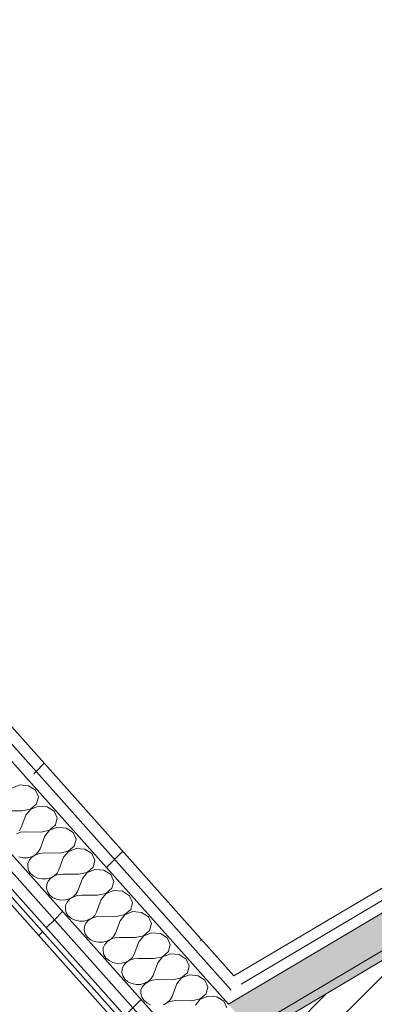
# Model space of a CAD drawing. Header units: millimetres. Extents: x -36631 to 27388, y -24993 to 6945.
# Tile 254 of 256: x -8840 to -8448, y -5586 to -4499. Entities that reach past the tile are written whole.
import ezdxf

# ---------------------------------------------------------------- set-up
doc = ezdxf.new("R2010")
doc.units = ezdxf.units.MM
doc.header["$MEASUREMENT"] = 0
doc.linetypes.add('Wipeout_Contour', pattern=[1000, 0, -1000])
doc.layers.add('12_FAÇ_Façana', color=7, linetype='Continuous')
doc.layers.add('Nuevo_08_E_Envans secs', color=7, linetype='Continuous')
for name, color, linetype, lineweight, true_color in [('12_FAÇ_Façana_Pluma_Nº__176', 7, 'Continuous', 15, 0x93a0c6), ('Nuevo_08_E_Envans secs_Pluma_Nº__102', 7, 'Continuous', 5, 0xcccccc), ('Nuevo_08_E_Envans secs_Pluma_Nº__171', 171, 'Continuous', 13, 0xaaaaff), ('Nuevo_08_E_Envans secs_Pluma_Nº__177', 7, 'Continuous', 15, 0xf7e046)]:
    doc.layers.add(name, color=color, linetype=linetype, lineweight=lineweight, true_color=true_color)
for name, color, linetype, lineweight in [('12_FAÇ_Façana_Pluma_Nº__2', 8, 'Continuous', 5), ('12_FAÇ_Façana_Pluma_Nº__7', 7, 'Continuous', 5), ('Nuevo_08_E_Envans secs_Pluma_Nº__1', 7, 'Continuous', 5)]:
    doc.layers.add(name, color=color, linetype=linetype, lineweight=lineweight)
pattern_1 = [(45, (0, 0), (-183.848, 183.848), [195, -65]), (45, (7e-14, 183.85), (-183.848, 183.848), [195, -65])]

# ---------------------------------------------------------------- blocks, each defined once
blk = doc.blocks.new('Elem Sección_76_1')
at = {"layer": '12_FAÇ_Façana_Pluma_Nº__176', "linetype": 'Continuous', "lineweight": 0, "true_color": 0x495063}
blk.add_hatch(color=251, dxfattribs=at).paths.add_polyline_path([(-8677.8, -5667.7), (-10356.6, -6661.8), (-10350.3, -6668.8), (-6785.3, -4557.6), (-6791.5, -4550.6), (-8667.5, -5661.6), (-8666.9, -5662.3), (-8677.2, -5668.4)])
at = {"layer": '12_FAÇ_Façana_Pluma_Nº__2', "linetype": 'Continuous', "lineweight": 5}
h = blk.add_hatch(dxfattribs=at)
h.set_pattern_fill('Ceramic_0001', color=8, style=0, pattern_type=2)
h.set_pattern_definition([(45, (0, 0), (-21.2132, 21.2132), [])])
h.paths.add_polyline_path([(-10350.3, -6668.8), (-10216.1, -6819), (-10174, -6794), (-10302, -6650.9), (-9958.7, -6447.6), (-9830.7, -6590.7), (-9787, -6564.9), (-9914.9, -6421.7), (-9571.6, -6218.4), (-9443.7, -6361.6), (-6651.1, -4707.8), (-6785.3, -4557.6)])
at = {"layer": '12_FAÇ_Façana_Pluma_Nº__7', "color": 7, "linetype": 'Continuous', "lineweight": 5}
blk.add_line((-6785.3, -4557.6), (-10350.3, -6668.8), dxfattribs=at)
at = {"layer": '12_FAÇ_Façana_Pluma_Nº__7', "color": 7, "linetype": 'Continuous', "lineweight": 5, "flags": 128}
blk.add_lwpolyline([(-6791.5, -4550.6), (-8585.2, -5612.8), (-8645.2, -5648.4), (-8667.5, -5661.6)], dxfattribs=at)
blk = doc.blocks.new('*X230')
at = {"layer": 'Nuevo_08_E_Envans secs_Pluma_Nº__102', "color": 254, "linetype": 'Continuous', "lineweight": 5, "true_color": 0xcccccc}
for p, q in [((-8839.9, -5343.7), (-8848.6, -5347.1)), ((-8830.3, -5344.6), (-8839.9, -5343.7)), ((-8822.7, -5349.4), (-8830.3, -5344.6)), ((-8819.4, -5356.8), (-8822.7, -5349.4)), ((-8827.9, -5370.3), (-8821.3, -5364.5)), ((-8821.3, -5364.5), (-8819.4, -5356.8)), ((-8837.3, -5372.3), (-8854.9, -5372.1)), ((-8833.1, -5377), (-8838.3, -5390.7)), ((-8837.3, -5372.3), (-8827.9, -5370.3)), ((-8827.8, -5370.4), (-8833.1, -5377)), ((-8819.1, -5367), (-8827.8, -5370.4)), ((-8809.5, -5367.9), (-8819.1, -5367)), ((-8801.9, -5372.7), (-8809.5, -5367.9)), ((-8798.6, -5380.1), (-8801.9, -5372.7)), ((-8807.1, -5393.5), (-8800.5, -5387.8)), ((-8800.5, -5387.8), (-8798.6, -5380.1)), ((-8839, -5395.9), (-8843.5, -5397.4)), ((-8840.4, -5394.3), (-8838.3, -5390.7)), ((-8834.1, -5395.4), (-8839, -5395.9)), ((-8816.4, -5395.6), (-8834.1, -5395.4)), ((-8816.4, -5395.6), (-8807.1, -5393.5)), ((-8807, -5393.6), (-8812.3, -5400.2)), ((-8798.3, -5390.3), (-8807, -5393.6)), ((-8788.7, -5391.2), (-8798.3, -5390.3)), ((-8781.1, -5396), (-8788.7, -5391.2)), ((-8777.7, -5403.4), (-8781.1, -5396)), ((-8812.3, -5400.2), (-8817.5, -5414)), ((-8779.7, -5411.1), (-8777.7, -5403.4)), ((-8826.8, -5422.8), (-8822.7, -5420.6)), ((-8822.7, -5420.6), (-8819.6, -5417.6)), ((-8818.2, -5419.2), (-8822.7, -5420.7)), ((-8819.6, -5417.6), (-8817.5, -5414)), ((-8813.3, -5418.7), (-8818.2, -5419.2)), ((-8795.6, -5418.9), (-8813.3, -5418.7)), ((-8795.6, -5418.9), (-8786.3, -5416.8)), ((-8786.2, -5416.9), (-8791.5, -5423.5)), ((-8786.3, -5416.8), (-8779.7, -5411.1)), ((-8777.5, -5413.6), (-8786.2, -5416.9)), ((-8767.9, -5414.4), (-8777.5, -5413.6)), ((-8760.3, -5419.3), (-8767.9, -5414.4)), ((-8756.9, -5426.7), (-8760.3, -5419.3)), ((-8841.1, -5423.1), (-8836.4, -5424.1)), ((-8836.4, -5424.1), (-8831.5, -5424)), ((-8831.5, -5424), (-8826.8, -5422.8)), ((-8830.9, -5430.2), (-8831.2, -5434.1)), ((-8829.3, -5426.4), (-8830.9, -5430.2)), ((-8826.5, -5423.2), (-8829.3, -5426.4)), ((-8822.7, -5420.7), (-8826.5, -5423.2)), ((-8791.5, -5423.5), (-8796.7, -5437.3)), ((-8758.9, -5434.4), (-8756.9, -5426.7)), ((-8831.2, -5434.1), (-8830.2, -5438)), ((-8830.2, -5438), (-8827.9, -5441.5)), ((-8827.9, -5441.5), (-8824.5, -5444.4)), ((-8801.9, -5443.9), (-8798.7, -5440.9)), ((-8798.7, -5440.9), (-8796.7, -5437.3)), ((-8792.5, -5441.9), (-8797.4, -5442.4)), ((-8774.8, -5442.2), (-8792.5, -5441.9)), ((-8774.8, -5442.2), (-8765.5, -5440.1)), ((-8765.4, -5440.2), (-8770.7, -5446.8)), ((-8765.5, -5440.1), (-8758.9, -5434.4)), ((-8756.7, -5436.8), (-8765.4, -5440.2)), ((-8747.1, -5437.7), (-8756.7, -5436.8)), ((-8739.5, -5442.6), (-8747.1, -5437.7)), ((-8824.5, -5444.4), (-8820.3, -5446.4)), ((-8820.3, -5446.4), (-8815.6, -5447.4)), ((-8815.6, -5447.4), (-8810.7, -5447.3)), ((-8810.7, -5447.3), (-8806, -5446.1)), ((-8808.5, -5449.7), (-8810.1, -5453.5)), ((-8805.7, -5446.5), (-8808.5, -5449.7)), ((-8806, -5446.1), (-8801.9, -5443.9)), ((-8801.9, -5444), (-8805.7, -5446.5)), ((-8797.4, -5442.4), (-8801.9, -5444)), ((-8770.7, -5446.8), (-8775.9, -5460.6)), ((-8736.1, -5450), (-8739.5, -5442.6)), ((-8738.1, -5457.7), (-8736.1, -5450)), ((-8810.1, -5453.5), (-8810.4, -5457.4)), ((-8810.4, -5457.4), (-8809.4, -5461.3)), ((-8809.4, -5461.3), (-8807.1, -5464.8)), ((-8777.9, -5464.2), (-8775.9, -5460.6)), ((-8754, -5465.4), (-8744.7, -5463.4)), ((-8744.6, -5463.5), (-8749.9, -5470.1)), ((-8744.7, -5463.4), (-8738.1, -5457.7)), ((-8735.9, -5460.1), (-8744.6, -5463.5)), ((-8726.3, -5461), (-8735.9, -5460.1)), ((-8718.7, -5465.9), (-8726.3, -5461)), ((-8807.1, -5464.8), (-8803.7, -5467.7)), ((-8803.7, -5467.7), (-8799.5, -5469.7)), ((-8799.5, -5469.7), (-8794.7, -5470.7)), ((-8794.7, -5470.7), (-8789.9, -5470.5)), ((-8789.9, -5470.5), (-8785.2, -5469.4)), ((-8787.7, -5473), (-8789.3, -5476.7)), ((-8784.9, -5469.8), (-8787.7, -5473)), ((-8785.2, -5469.4), (-8781.1, -5467.2)), ((-8781, -5467.3), (-8784.9, -5469.8)), ((-8781.1, -5467.2), (-8777.9, -5464.2)), ((-8776.6, -5465.7), (-8781, -5467.3)), ((-8771.7, -5465.2), (-8776.6, -5465.7)), ((-8754, -5465.4), (-8771.7, -5465.2)), ((-8749.9, -5470.1), (-8755.1, -5483.9)), ((-8715.3, -5473.2), (-8718.7, -5465.9)), ((-8717.3, -5481), (-8715.3, -5473.2)), ((-8789.3, -5476.7), (-8789.6, -5480.7)), ((-8789.6, -5480.7), (-8788.6, -5484.6)), ((-8788.6, -5484.6), (-8786.3, -5488.1)), ((-8757.1, -5487.5), (-8755.1, -5483.9)), ((-8723.9, -5486.7), (-8717.3, -5481)), ((-8715.1, -5483.4), (-8723.8, -5486.8)), ((-8705.5, -5484.3), (-8715.1, -5483.4)), ((-8697.8, -5489.1), (-8705.5, -5484.3)), ((-8786.3, -5488.1), (-8782.9, -5491)), ((-8782.9, -5491), (-8778.7, -5493)), ((-8778.7, -5493), (-8773.9, -5493.9)), ((-8773.9, -5493.9), (-8769.1, -5493.8)), ((-8769.1, -5493.8), (-8764.4, -5492.6)), ((-8766.9, -5496.3), (-8768.5, -5500)), ((-8764, -5493), (-8766.9, -5496.3)), ((-8764.4, -5492.6), (-8760.3, -5490.5)), ((-8760.2, -5490.6), (-8764, -5493)), ((-8760.3, -5490.5), (-8757.1, -5487.5)), ((-8755.7, -5489), (-8760.2, -5490.6)), ((-8750.9, -5488.5), (-8755.7, -5489)), ((-8733.2, -5488.7), (-8750.9, -5488.5)), ((-8729.1, -5493.4), (-8734.3, -5507.1)), ((-8733.2, -5488.7), (-8723.9, -5486.7)), ((-8723.8, -5486.8), (-8729.1, -5493.4)), ((-8694.5, -5496.5), (-8697.8, -5489.1)), ((-8696.5, -5504.2), (-8694.5, -5496.5)), ((-8768.5, -5500), (-8768.8, -5504)), ((-8768.8, -5504), (-8767.8, -5507.9)), ((-8736.3, -5510.7), (-8734.3, -5507.1)), ((-8703.1, -5510), (-8696.5, -5504.2)), ((-8694.3, -5506.7), (-8703, -5510.1)), ((-8684.6, -5507.6), (-8694.3, -5506.7)), ((-8767.8, -5507.9), (-8765.5, -5511.4)), ((-8765.5, -5511.4), (-8762.1, -5514.2)), ((-8762.1, -5514.2), (-8757.9, -5516.2)), ((-8757.9, -5516.2), (-8753.1, -5517.2)), ((-8753.1, -5517.2), (-8748.3, -5517.1)), ((-8748.3, -5517.1), (-8743.6, -5515.9)), ((-8743.2, -5516.3), (-8746.1, -5519.6)), ((-8743.6, -5515.9), (-8739.5, -5513.7)), ((-8739.4, -5513.8), (-8743.2, -5516.3)), ((-8739.5, -5513.7), (-8736.3, -5510.7)), ((-8734.9, -5512.3), (-8739.4, -5513.8)), ((-8730.1, -5511.8), (-8734.9, -5512.3)), ((-8712.4, -5512), (-8730.1, -5511.8)), ((-8708.3, -5516.7), (-8713.5, -5530.4)), ((-8712.4, -5512), (-8703.1, -5510)), ((-8703, -5510.1), (-8708.3, -5516.7)), ((-8677, -5512.4), (-8684.6, -5507.6)), ((-8673.7, -5519.8), (-8677, -5512.4)), ((-8747.7, -5523.3), (-8748, -5527.3)), ((-8748, -5527.3), (-8747, -5531.2)), ((-8746.1, -5519.6), (-8747.7, -5523.3)), ((-8682.3, -5533.2), (-8675.6, -5527.5)), ((-8675.6, -5527.5), (-8673.7, -5519.8)), ((-8747, -5531.2), (-8744.7, -5534.7)), ((-8744.7, -5534.7), (-8741.3, -5537.5)), ((-8741.3, -5537.5), (-8737.1, -5539.5)), ((-8737.1, -5539.5), (-8732.3, -5540.5)), ((-8727.4, -5540.4), (-8722.8, -5539.2)), ((-8722.4, -5539.6), (-8725.3, -5542.9)), ((-8722.8, -5539.2), (-8718.7, -5537)), ((-8718.6, -5537.1), (-8722.4, -5539.6)), ((-8718.7, -5537), (-8715.5, -5534)), ((-8714.1, -5535.6), (-8718.6, -5537.1)), ((-8715.5, -5534), (-8713.5, -5530.4)), ((-8709.3, -5535.1), (-8714.1, -5535.6)), ((-8691.6, -5535.3), (-8709.3, -5535.1)), ((-8687.4, -5539.9), (-8692.6, -5553.7)), ((-8691.6, -5535.3), (-8682.3, -5533.2)), ((-8682.2, -5533.3), (-8687.4, -5539.9)), ((-8673.4, -5530), (-8682.2, -5533.3)), ((-8663.8, -5530.8), (-8673.4, -5530)), ((-8656.2, -5535.7), (-8663.8, -5530.8)), ((-8652.9, -5543.1), (-8656.2, -5535.7)), ((-8732.3, -5540.5), (-8727.4, -5540.4)), ((-8726.9, -5546.6), (-8727.2, -5550.6)), ((-8727.2, -5550.6), (-8726.2, -5554.4)), ((-8725.3, -5542.9), (-8726.9, -5546.6)), ((-8661.5, -5556.5), (-8654.8, -5550.8)), ((-8654.8, -5550.8), (-8652.9, -5543.1)), ((-8726.2, -5554.4), (-8723.9, -5557.9)), ((-8723.9, -5557.9), (-8720.5, -5560.8)), ((-8720.5, -5560.8), (-8716.2, -5562.8)), ((-8702, -5562.5), (-8697.9, -5560.3)), ((-8697.8, -5560.4), (-8701.6, -5562.9)), ((-8697.9, -5560.3), (-8694.7, -5557.3)), ((-8693.3, -5558.9), (-8697.8, -5560.4)), ((-8694.7, -5557.3), (-8692.6, -5553.7)), ((-8688.5, -5558.4), (-8693.3, -5558.9)), ((-8670.8, -5558.6), (-8688.5, -5558.4)), ((-8670.8, -5558.6), (-8661.5, -5556.5)), ((-8661.4, -5556.6), (-8666.6, -5563.2)), ((-8652.6, -5553.3), (-8661.4, -5556.6)), ((-8643, -5554.1), (-8652.6, -5553.3)), ((-8635.4, -5559), (-8643, -5554.1)), ((-8632.1, -5566.4), (-8635.4, -5559)), ((-8716.2, -5562.8), (-8711.5, -5563.8)), ((-8711.5, -5563.8), (-8706.6, -5563.7)), ((-8706.6, -5563.7), (-8702, -5562.5)), ((-8706.1, -5569.9), (-8706.4, -5573.8)), ((-8704.4, -5566.1), (-8706.1, -5569.9)), ((-8701.6, -5562.9), (-8704.4, -5566.1)), ((-8666.6, -5563.2), (-8671.8, -5577)), ((-8634, -5574.1), (-8632.1, -5566.4)), ((-8706.4, -5573.8), (-8705.3, -5577.7)), ((-8705.3, -5577.7), (-8703, -5581.2)), ((-8703, -5581.2), (-8699.7, -5584.1)), ((-8681.2, -5585.8), (-8677.1, -5583.6)), ((-8677.1, -5583.6), (-8673.9, -5580.6)), ((-8672.5, -5582.1), (-8677, -5583.7)), ((-8673.9, -5580.6), (-8671.8, -5577)), ((-8667.7, -5581.6), (-8672.5, -5582.1)), ((-8650, -5581.9), (-8667.7, -5581.6)), ((-8650, -5581.9), (-8640.7, -5579.8)), ((-8640.6, -5579.9), (-8645.8, -5586.5)), ((-8640.7, -5579.8), (-8634, -5574.1)), ((-8631.8, -5576.5), (-8640.6, -5579.9)), ((-8622.2, -5577.4), (-8631.8, -5576.5)), ((-8614.6, -5582.3), (-8622.2, -5577.4)), ((-8611.3, -5589.7), (-8614.6, -5582.3)), ((-8699.7, -5584.1), (-8695.4, -5586.1)), ((-8677, -5583.7), (-8680.8, -5586.2))]:
    blk.add_line(p, q, dxfattribs=at)
blk = doc.blocks.new('Elem Sección_203_1')
at = {"layer": 'Nuevo_08_E_Envans secs', "lineweight": 0}
blk.add_blockref('*X230', (0, 0), dxfattribs=at)
at = {"color": 254, "linetype": 'Wipeout_Contour', "lineweight": 0, "ltscale": 42836.053992}
blk.add_wipeout([(-10392.3, -3740.4), (-10397.4, -3743.5), (-8714.7, -5626.5), (-8709.5, -5623.4)], dxfattribs=at).dxf.layer = 'Nuevo_08_E_Envans secs'
at = {"layer": 'Nuevo_08_E_Envans secs_Pluma_Nº__171', "linetype": 'Continuous', "lineweight": 13, "true_color": 0xaaaaff}
h = blk.add_hatch(dxfattribs=at)
h.set_pattern_fill('Panellat_HPL_0001', color=161, style=0, pattern_type=2)
h.set_pattern_definition(pattern_1)
h.paths.add_polyline_path([(-10392.3, -3740.4), (-10397.4, -3743.5), (-8714.7, -5626.5), (-8709.5, -5623.4)])
at = {"color": 254, "linetype": 'Wipeout_Contour', "lineweight": 0, "ltscale": 42355.399281}
blk.add_wipeout([(-10294.3, -3662.1), (-10305.4, -3668.7), (-8606.5, -5569.9), (-8595.3, -5563.3)], dxfattribs=at).dxf.layer = 'Nuevo_08_E_Envans secs'
at = {"layer": 'Nuevo_08_E_Envans secs_Pluma_Nº__177', "linetype": 'Continuous', "lineweight": 15, "true_color": 0xf7e046}
h = blk.add_hatch(dxfattribs=at)
h.set_pattern_fill('Panellat_HPL_0001', color=53, style=0, pattern_type=2)
h.set_pattern_definition(pattern_1)
h.paths.add_polyline_path([(-10294.3, -3662.1), (-10305.4, -3668.7), (-8606.5, -5569.9), (-8595.3, -5563.3)])
at = {"color": 254, "linetype": 'Wipeout_Contour', "lineweight": 0, "ltscale": 63602.827075}
blk.add_wipeout([(-10324.7, -3666.2), (-8609.5, -5585.6), (-8598.3, -5578.9), (-8606.5, -5569.9), (-10305.4, -3668.7), (-10313.5, -3659.6)], dxfattribs=at).dxf.layer = 'Nuevo_08_E_Envans secs'
at = {"layer": 'Nuevo_08_E_Envans secs_Pluma_Nº__177', "linetype": 'Continuous', "lineweight": 15, "true_color": 0xf7e046}
h = blk.add_hatch(dxfattribs=at)
h.set_pattern_fill('Panellat_HPL_0001', color=53, style=0, pattern_type=2)
h.set_pattern_definition(pattern_1)
h.paths.add_polyline_path([(-10324.7, -3666.2), (-8609.5, -5585.6), (-8598.3, -5578.9), (-8606.5, -5569.9), (-10305.4, -3668.7), (-10313.5, -3659.6)])
at = {"color": 254, "linetype": 'Wipeout_Contour', "lineweight": 0, "ltscale": 53772.798042}
blk.add_wipeout([(-10384.8, -3701.8), (-10395.9, -3708.4), (-10387.8, -3717.5), (-8681.4, -5627), (-8670.2, -5620.4)], dxfattribs=at).dxf.layer = 'Nuevo_08_E_Envans secs'
at = {"layer": 'Nuevo_08_E_Envans secs_Pluma_Nº__177', "linetype": 'Continuous', "lineweight": 15, "true_color": 0xf7e046}
h = blk.add_hatch(dxfattribs=at)
h.set_pattern_fill('Panellat_HPL_0001', color=53, style=0, pattern_type=2)
h.set_pattern_definition(pattern_1)
h.paths.add_polyline_path([(-10384.8, -3701.8), (-10395.9, -3708.4), (-10387.8, -3717.5), (-8681.4, -5627), (-8670.2, -5620.4)])
at = {"color": 254, "linetype": 'Wipeout_Contour', "lineweight": 0, "ltscale": 42782.651219}
blk.add_wipeout([(-10387.8, -3717.5), (-10399, -3724.1), (-8692.5, -5633.6), (-8681.4, -5627)], dxfattribs=at).dxf.layer = 'Nuevo_08_E_Envans secs'
at = {"layer": 'Nuevo_08_E_Envans secs_Pluma_Nº__177', "linetype": 'Continuous', "lineweight": 15, "true_color": 0xf7e046}
h = blk.add_hatch(dxfattribs=at)
h.set_pattern_fill('Panellat_HPL_0001', color=53, style=0, pattern_type=2)
h.set_pattern_definition(pattern_1)
h.paths.add_polyline_path([(-10387.8, -3717.5), (-10399, -3724.1), (-8692.5, -5633.6), (-8681.4, -5627)])
at = {"layer": 'Nuevo_08_E_Envans secs_Pluma_Nº__1', "color": 7, "linetype": 'Continuous', "lineweight": 5}
for p, q in [((-10324.7, -3666.2), (-8609.5, -5585.6)), ((-10305.4, -3668.7), (-8606.5, -5569.9)), ((-10286.2, -3671.2), (-8603.4, -5554.2)), ((-10384.8, -3701.8), (-8670.2, -5620.4)), ((-10387.8, -3717.5), (-8681.4, -5627)), ((-10390.9, -3733.2), (-8700.6, -5624.6)), ((-10393.7, -3747.7), (-8718.4, -5622.3)), ((-10392.3, -3740.4), (-8709.5, -5623.4))]:
    blk.add_line(p, q, dxfattribs=at)
blk = doc.blocks.new('*X493')
at = {"layer": 'Nuevo_08_E_Envans secs_Pluma_Nº__102', "linetype": 'Continuous', "lineweight": 5, "true_color": 0xcccccc}
blk.add_hatch(color=254, dxfattribs=at).paths.add_polyline_path([(-8598.3, -5578.9), (-8609.5, -5585.6), (-8585.2, -5612.8), (-6791.5, -4550.6), (-6815.9, -4523.4)])
blk = doc.blocks.new('Elem Sección_376_1')
at = {"layer": 'Nuevo_08_E_Envans secs', "lineweight": 0}
blk.add_blockref('*X493', (0, 0), dxfattribs=at)
at = {"color": 254, "linetype": 'Wipeout_Contour', "lineweight": 0, "ltscale": 36844.955597}
blk.add_wipeout([(-8603.4, -5554.2), (-8595.3, -5563.3), (-6824, -4514.3), (-6832.1, -4505.2)], dxfattribs=at).dxf.layer = 'Nuevo_08_E_Envans secs'
at = {"layer": 'Nuevo_08_E_Envans secs_Pluma_Nº__177', "linetype": 'Continuous', "lineweight": 15, "true_color": 0xf7e046}
h = blk.add_hatch(dxfattribs=at)
h.set_pattern_fill('Panellat_HPL_0001', color=53, style=0, pattern_type=2)
h.set_pattern_definition(pattern_1)
h.paths.add_polyline_path([(-8603.4, -5554.2), (-8595.3, -5563.3), (-6824, -4514.3), (-6832.1, -4505.2)])
at = {"color": 254, "linetype": 'Wipeout_Contour', "lineweight": 0, "ltscale": 47102.049396}
blk.add_wipeout([(-8595.3, -5563.3), (-8606.5, -5569.9), (-8598.3, -5578.9), (-6815.9, -4523.4), (-6824, -4514.3)], dxfattribs=at).dxf.layer = 'Nuevo_08_E_Envans secs'
at = {"layer": 'Nuevo_08_E_Envans secs_Pluma_Nº__177', "linetype": 'Continuous', "lineweight": 15, "true_color": 0xf7e046}
h = blk.add_hatch(dxfattribs=at)
h.set_pattern_fill('Panellat_HPL_0001', color=53, style=0, pattern_type=2)
h.set_pattern_definition(pattern_1)
h.paths.add_polyline_path([(-8595.3, -5563.3), (-8606.5, -5569.9), (-8598.3, -5578.9), (-6815.9, -4523.4), (-6824, -4514.3)])
at = {"layer": 'Nuevo_08_E_Envans secs_Pluma_Nº__1', "color": 7, "linetype": 'Continuous', "lineweight": 5}
for p, q in [((-6832.1, -4505.2), (-8603.4, -5554.2)), ((-6824, -4514.3), (-8595.3, -5563.3))]:
    blk.add_line(p, q, dxfattribs=at)
at = {"layer": 'Nuevo_08_E_Envans secs_Pluma_Nº__1', "color": 7, "linetype": 'Continuous', "lineweight": 5, "flags": 128}
blk.add_lwpolyline([(-6815.9, -4523.4), (-8598.3, -5578.9), (-8609.5, -5585.6)], dxfattribs=at)

msp = doc.modelspace()

# ---------------------------------------------------------------- block references
at = {"layer": '12_FAÇ_Façana', "lineweight": 0}
msp.add_blockref('Elem Sección_76_1', (0, 0), dxfattribs=at)

# ---------------------------------------------------------------- next in the draw order: block references
at = {"layer": 'Nuevo_08_E_Envans secs', "lineweight": 0}
msp.add_blockref('Elem Sección_203_1', (0, 0), dxfattribs=at)

# ---------------------------------------------------------------- next in the draw order: block references
msp.add_blockref('Elem Sección_376_1', (0, 0), dxfattribs=at)

doc.saveas('drawing.dxf')
